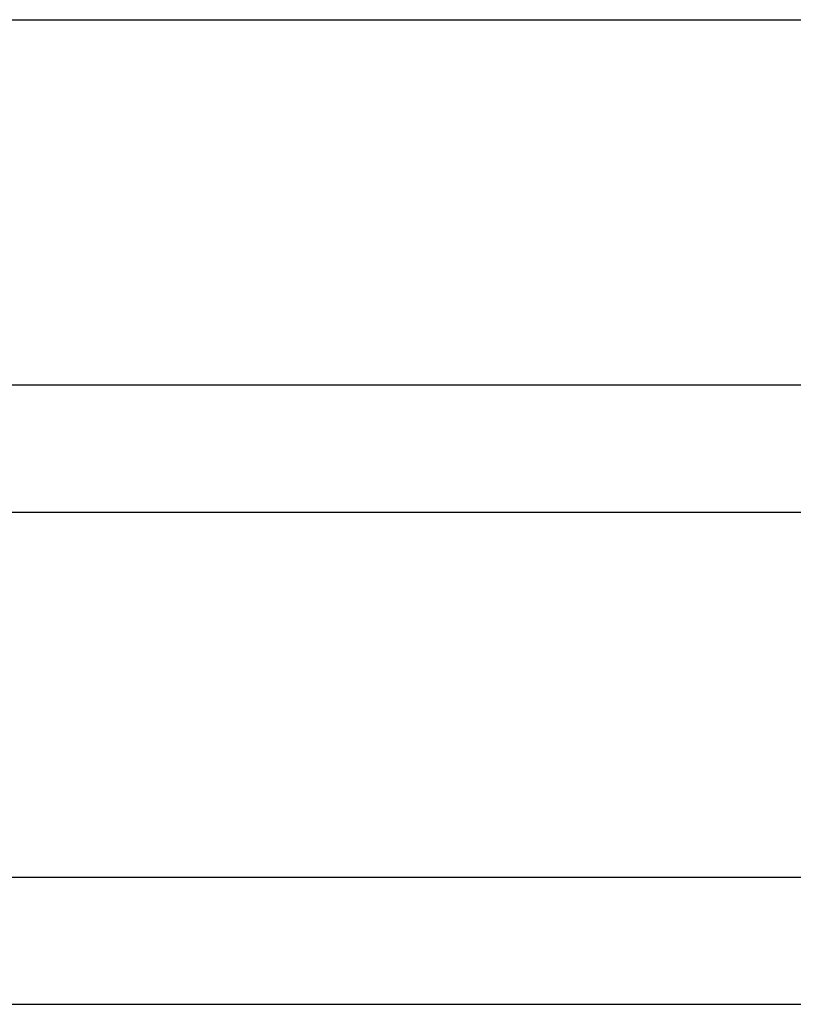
# Model space of a CAD drawing. Header units: metres. Extents: x -8 to 484, y -254 to 116.
# Tile 85 of 172: x 161 to 191, y -63 to -24. Entities that reach past the tile are written whole.
import ezdxf

# ---------------------------------------------------------------- set-up
doc = ezdxf.new("R2010")
doc.units = ezdxf.units.M
doc.layers.add('GTU_A_Hilfslayer', color=3, linetype='Continuous', plot=False)

msp = doc.modelspace()

# ---------------------------------------------------------------- linework, layer by layer
at = {"layer": 'GTU_A_Hilfslayer', "linetype": 'Continuous', "flags": 128}
for points in [[(28.5, -24.35), (252.349, -24.35)], [(28.5, -38.7), (252.349, -38.7)], [(28.5, -38.7), (252.349, -38.7)], [(28.5, -43.7), (252.349, -43.7)], [(29.27, -58.05), (252.349, -58.05)], [(28.5, -58.05), (252.349, -58.05)], [(29.27, -63.05), (252.349, -63.05)]]:
    msp.add_lwpolyline(points, dxfattribs=at)

doc.saveas('drawing.dxf')
